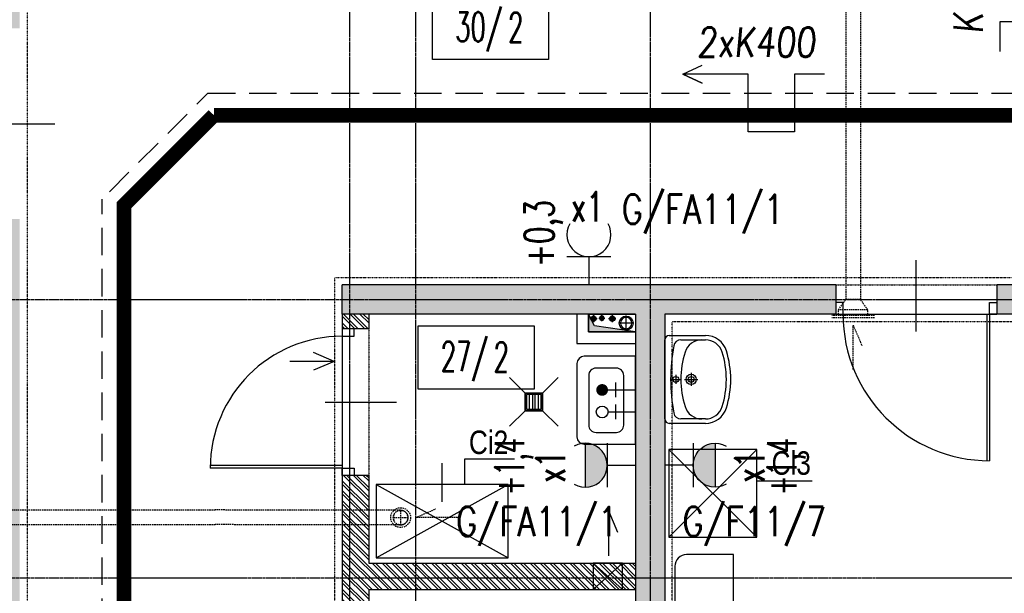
# Model space of a CAD drawing. Extents: x -7228 to 74941, y -112898 to 85621.
# Tile 233 of 256: x 51548 to 52219, y -10677 to -10285. Entities that reach past the tile are written whole.
import ezdxf
from ezdxf.enums import TextEntityAlignment as Align

# ---------------------------------------------------------------- set-up
doc = ezdxf.new("R2010")
doc.units = 0
for name, pattern in [('CENTER', [2, 1.25, -0.25, 0.25, -0.25]), ('DASHDOT', [1, 0.5, -0.25, 0, -0.25]), ('DASHED', [0.75, 0.5, -0.25]), ('DASHED2', [0.375, 0.25, -0.125]), ('DIVIDE', [31.75, 12.7, -6.35, 0, -6.35, 0, -6.35])]:
    doc.linetypes.add(name, pattern=pattern)
doc.layers.get('0').update_dxf_attribs({"color": 101, "linetype": 'CONTINUOUS'})
doc.layers.add('-A_NR', color=8, linetype='CONTINUOUS', plot=False)
for name, color, linetype in [('Drz---drzwi', 5, 'CONTINUOUS'), ('E35', 6, 'CONTINUOUS'), ('E50', 3, 'CONTINUOUS'), ('E50kor', 3, 'CONTINUOUS'), ('E90kor', 6, 'CONTINUOUS'), ('Ins-kan', 54, 'CONTINUOUS'), ('Ins-went', 141, 'CONTINUOUS'), ('Ins-wod', 4, 'CONTINUOUS'), ('Opis-pom', 6, 'CONTINUOUS'), ('Opis_pom_ramka', 6, 'CONTINUOUS'), ('Os-osie glowne', 1, 'CENTER'), ('Sc-beton', 7, 'CONTINUOUS'), ('Sc-beton-hatch', 86, 'CONTINUOUS'), ('Sc-cegla pustak', 42, 'CONTINUOUS'), ('Sc-cegla pustak-hatch', 8, 'CONTINUOUS'), ('Sc-nadproza kon', 5, 'DASHED2'), ('Sc-silikat', 61, 'CONTINUOUS'), ('Suf-widok', 8, 'CONTINUOUS'), ('W-otwor-strop', 1, 'CONTINUOUS'), ('Wyp-meble', 155, 'CONTINUOUS'), ('Wyp-sanitar', 131, 'CONTINUOUS')]:
    doc.layers.add(name, color=color, linetype=linetype)
doc.styles.add('ARIAL_CE', font='ARIAL.TTF', dxfattribs={"width": 0.8})
doc.styles.add('KA wymiar', font='romans.shx', dxfattribs={"width": 0.6})
doc.styles.add('ROMANS', font='romans', dxfattribs={"width": 0.85})

# ---------------------------------------------------------------- blocks, each defined once
blk = doc.blocks.new('_0630_DRZWI_90')
at = {"ltscale": 7}
for p, q in [((5, 8), (5, 98)), ((6.8, 8), (6.8, 97.98))]:
    blk.add_line(p, q, dxfattribs=at)
at = {"ltscale": 25}
for p, q in [((50, 19.7), (50, -28.9)), ((5, 8), (0, 8)), ((0, 8), (5, 8)), ((0, 0), (0, 8)), ((95, 8), (5, 8)), ((5, 8), (5, 0)), ((95, 8), (95, 0)), ((100, 8), (95, 8)), ((100, 0), (100, 8)), ((5, 0), (0, 0)), ((5, 0), (0, 0)), ((95, 0), (100, 0)), ((95, 0), (100, 0))]:
    blk.add_line(p, q, dxfattribs=at)
at = {"ltscale": 7}
blk.add_arc((5, 8), 90, 0, 90, dxfattribs=at)
blk = doc.blocks.new('_dhgfkgh')
at = {"ltscale": 7}
for p, q in [((-23, -65), (34, -65)), ((-10, -125), (-100, -125)), ((-10, -123), (-99.98, -123))]:
    blk.add_line(p, q, dxfattribs=at)
for points in [[(0, -5), (0, 0), (-10, 0), (-10, -5)], [(0, -130), (0, -125), (-10, -125), (-10, -130)]]:
    blk.add_lwpolyline(points, close=True, dxfattribs=at)
for points in [[(-40, -5), (-10, -5)], [(-10, -125), (-10, -5)]]:
    blk.add_lwpolyline(points, dxfattribs=at)
for centre, radius, start, end in [((-10, -5), 30, 180, 270), ((-10, -125), 90, 90, 180)]:
    blk.add_arc(centre, radius, start, end)
blk = doc.blocks.new('_FKJHKH')
at = {"ltscale": 7}
for p, q in [((5, 8), (5, 108)), ((6.8, 8), (6.8, 107.98))]:
    blk.add_line(p, q, dxfattribs=at)
at = {"ltscale": 25}
for p, q in [((55, 19.7), (55, -28.9)), ((5, 8), (0, 8)), ((0, 8), (5, 8)), ((0, 0), (0, 8)), ((105, 8), (5, 8)), ((5, 8), (5, 0)), ((105, 8), (105, 0)), ((110, 8), (105, 8)), ((110, 0), (110, 8)), ((5, 0), (0, 0)), ((5, 0), (0, 0)), ((105, 0), (110, 0)), ((105, 0), (110, 0))]:
    blk.add_line(p, q, dxfattribs=at)
blk.add_arc((5, 8), 100, 0, 90)
blk = doc.blocks.new('umywalka_60x45')
at = {"ltscale": 25}
for p, q in [((-27, 0), (27, 0)), ((-30, -27.72), (-30, -3)), ((0, -4.5), (0, -10.5)), ((30, -3), (30, -27.72)), ((-27, -27.72), (-27, -11.03)), ((3, -7.5), (-3, -7.5)), ((27, -11.03), (27, -27.72)), ((4.5, -18), (-4.5, -18)), ((0, -13.5), (0, -22.5))]:
    blk.add_line(p, q, dxfattribs=at)
for centre, radius in [((0, -7.5), 2), ((0, -18), 3.5), ((0, -18), 2)]:
    blk.add_circle(centre, radius, dxfattribs=at)
for centre, radius, start, end in [((27, -3), 3, 0, 90), ((-27, -3), 3, 90, 180), ((-22, -11.03), 5, 100.52627, 180), ((0, -129.43), 125.43, 79.47373, 100.52627), ((22, -11.03), 5, 0, 79.47373), ((0, -73.4), 62.4, 72.6871, 107.3129), ((-15, -25.28), 12, 107.3129, 180), ((15, -25.28), 12, 0, 72.6871), ((-15, -27.72), 15, 180, 252.6871), ((-15, -27.72), 12, 180, 252.6871), ((15, -27.72), 12, 287.3129, 0), ((15, -27.72), 15, 287.3129, 0), ((0, 20.4), 62.4, 252.6871, 287.3129), ((0, 20.4), 65.4, 252.6871, 287.3129)]:
    blk.add_arc(centre, radius, start, end, dxfattribs=at)
blk = doc.blocks.new('_opis_pom_metka')
at = {"layer": 'Opis_pom_ramka'}
blk.add_lwpolyline([(-33.13, 0), (32.87, 0), (32.87, -36), (-33.13, -36)], close=True, dxfattribs=at)
at = {"style": 'KA wymiar', "width": 0.6}
blk.add_attdef('KO/', text='', height=16.8, dxfattribs=at).set_placement((3.45, -25.87), align=Align.RIGHT)
blk.add_attdef('NR', (3.8, -26.16), '', height=16.8, dxfattribs=at)
blk = doc.blocks.new('_STRZAŁKA_WENT')
for q in [(-6.02, -14.01), (0, -30.24), (6.02, -14.01)]:
    blk.add_line((0, 0), q)
blk = doc.blocks.new('_dkjhsjhkfgh')
at = {"layer": 'Ins-went', "ltscale": 2}
for p, q in [((1151.08, 345), (1131.09, 345)), ((1131.09, 345), (1131.09, 327)), ((1151.08, 327), (1151.08, 345)), ((1131.09, 327), (1151.08, 327))]:
    blk.add_line(p, q, dxfattribs=at)
for points in [[(1141.7, 350), (1141.7, 380.24), (1147.72, 366.22)], [(1131.09, 345), (1151.08, 327)], [(1151.08, 345), (1131.09, 327)]]:
    blk.add_lwpolyline(points, dxfattribs=at)
blk = doc.blocks.new('_ODWODNIENIE_KRATKA')
for p, q in [((-12, 0), (-22.61, 10.61)), ((0, 0), (10.61, 10.61)), ((-11, -2.99), (-1, -2.99)), ((-1, -4.99), (-11, -4.99)), ((-22.61, -22.6), (-12, -11.99)), ((-11, -6.99), (-1, -6.99)), ((-1, -8.99), (-11, -8.99)), ((10.61, -22.6), (0, -11.99))]:
    blk.add_line(p, q)
for points in [[(0, -11.99), (0, 0), (-12, 0), (-12, -11.99)], [(-1, -10.99), (-1, -1), (-11, -1), (-11, -10.99)]]:
    blk.add_lwpolyline(points, close=True)
blk = doc.blocks.new('g2')
at = {"layer": 'E35'}
blk.add_line((15, 19.27), (-15, 19.27), dxfattribs=at)
blk.add_arc((0, 34.27), 15, 150, 30, dxfattribs=at)
at = {"layer": 'E50'}
blk.add_line((0, 19.27), (0, 0), dxfattribs=at)

msp = doc.modelspace()

# ---------------------------------------------------------------- hatches: boundary and pattern name
at = {"layer": 'E35'}
h = msp.add_hatch(color=256, dxfattribs=at)
edge = h.paths.add_edge_path()
edge.add_line((51933.277, -10604.232), (51933.277, -10574.232))
edge.add_ellipse((51933.277, -10589.232), major_axis=(10.607, 10.607), ratio=1, start_angle=225, end_angle=405, ccw=False)
h = msp.add_hatch(color=256, dxfattribs=at)
edge = h.paths.add_edge_path()
edge.add_line((52021.818, -10604.232), (52021.818, -10574.232))
edge.add_ellipse((52021.818, -10589.232), major_axis=(-10.607, 10.607), ratio=1, start_angle=-45, end_angle=135)
at = {"layer": 'Sc-beton-hatch'}
h = msp.add_hatch(dxfattribs=at)
h.set_pattern_fill('ANSI33', color=256, style=0)
h.paths.add_polyline_path([(53417.547, -5966.119), (53397.547, -5966.119), (53397.547, -6066.119), (53347.547, -6066.119), (53347.547, -6086.119), (53397.547, -6086.119), (53397.547, -6539.119), (53417.547, -6539.119)])
h.paths.add_polyline_path([(52727.547, -5896.063), (52727.547, -6126.119), (52747.547, -6126.119), (52747.547, -6086.119), (52787.547, -6086.119), (52787.547, -6066.119), (52747.547, -6066.119), (52747.547, -5893.275, 0.0068353), (53006.666, -5853.258), (53003.652, -5833.484, -0.0084051), (52685.545, -5881.599), (52688.203, -5901.422, 0.0010351)])
h.paths.add_polyline_path([(52755.047, -6461.119), (52720.047, -6461.119), (52720.047, -6496.119), (52755.047, -6496.119)])
h.paths.add_polyline_path([(52712.547, -6843.119), (52747.547, -6843.119), (52747.547, -6808.119), (52712.547, -6808.119)])
h.paths.add_polyline_path([(53417.547, -6674.119), (53397.547, -6674.119), (53397.547, -6896.119), (53417.547, -6896.119)])
h.paths.add_polyline_path([(52002.547, -6461.119), (51967.547, -6461.119), (51967.547, -6496.119), (52002.547, -6496.119)], flags=17)
h.paths.add_polyline_path([(51782.547, -6476.119), (51782.547, -5979.405, 0.0063955), (52027.547, -5966.832), (52026.267, -5946.873, -0.0079596), (51721.947, -5961.536), (51722.592, -5981.526, 0.0010422), (51762.547, -5980.155), (51762.547, -6648.119), (51782.547, -6648.119), (51782.547, -6496.119), (51815.547, -6496.119), (51815.547, -6496.115), (51815.547, -6476.119)])
h.paths.add_polyline_path([(51327.547, -6828.119), (51427.547, -6828.119), (51427.547, -7026.119), (51447.547, -7026.119), (51447.547, -6828.119), (51782.547, -6828.119), (51782.547, -6803.119), (51762.547, -6803.119), (51762.547, -6808.119), (51347.547, -6808.119), (51347.547, -5986.279, 0.0010428), (51387.547, -5986.471), (51387.602, -5966.468, -0.0015651), (51327.547, -5966.119)])
h.paths.add_polyline_path([(51987.547, -6808.119), (51967.547, -6808.119), (51967.547, -7466.119), (51944.547, -7466.119), (51944.547, -7486.119), (51967.547, -7486.119), (51967.547, -8068.619), (51987.547, -8068.619), (51987.547, -7486.119), (52278.547, -7486.119), (52278.547, -7801.119), (52298.547, -7801.119), (52351.547, -7801.119), (52351.547, -7781.119), (52298.547, -7781.119), (52298.547, -7466.119), (51987.547, -7466.119)])
h.paths.add_polyline_path([(51427.547, -7276.119), (51447.547, -7276.119), (51447.547, -7176.119), (51427.547, -7176.119)])
h.paths.add_polyline_path([(51427.547, -7526.119), (51447.547, -7526.119), (51447.547, -7486.119), (51487.547, -7486.119), (51487.547, -7466.119), (51447.547, -7466.119), (51447.547, -7426.119), (51427.547, -7426.119)])
h.paths.add_polyline_path([(51807.547, -7486.119), (51807.547, -7466.119), (51742.547, -7466.119), (51742.547, -7486.119)])
h.paths.add_polyline_path([(52351.547, -7486.119), (52351.547, -7466.119), (52298.547, -7466.119), (52298.547, -7486.119)], flags=17)
h.paths.add_polyline_path([(52573.547, -7486.119), (52573.547, -7466.119), (52485.547, -7466.119), (52485.547, -7486.119)])
h.paths.add_polyline_path([(52727.547, -7466.119), (52707.547, -7466.119), (52707.547, -7486.119), (52727.547, -7486.119)])
h.paths.add_polyline_path([(52747.547, -7466.119), (52727.547, -7466.119), (52727.547, -7486.119), (52727.547, -7781.119), (52707.547, -7781.119), (52707.547, -7801.119), (52747.547, -7801.119)])
h.paths.add_polyline_path([(52505.547, -7781.119), (52485.547, -7781.119), (52485.547, -7801.119), (52573.547, -7801.119), (52573.547, -7781.119), (52520.547, -7781.119), (52520.547, -7486.119), (52505.547, -7486.119)])
h.paths.add_polyline_path([(53417.547, -7316.119), (53397.547, -7316.119), (53397.547, -7666.119), (53417.547, -7666.119)])
h.paths.add_polyline_path([(53417.547, -7766.119), (53397.547, -7766.119), (53397.547, -8031.119), (53417.547, -8031.119)])
h.paths.add_polyline_path([(53397.547, -8216.119), (53349.547, -8216.119), (53349.547, -8236.119), (53397.547, -8236.119), (53397.547, -8841.119), (53417.547, -8841.119), (53417.547, -8181.119), (53397.547, -8181.119)])
h.paths.add_polyline_path([(53150.547, -8216.119), (53150.547, -8236.119), (53244.547, -8236.119), (53244.547, -8216.119)])
h.paths.add_polyline_path([(52922.547, -8216.119), (52922.547, -8236.119), (53025.547, -8236.119), (53025.547, -8216.119)])
h.paths.add_polyline_path([(52727.547, -8236.119), (52727.547, -8966.119), (52702.547, -8966.119), (52702.547, -8986.119), (52747.547, -8986.119), (52747.547, -8236.119), (52787.547, -8236.119), (52787.547, -8216.119), (52244.047, -8216.119), (52244.047, -8236.119)])
h.paths.add_polyline_path([(51967.547, -8216.119), (51447.547, -8216.119), (51447.547, -8156.119), (51427.547, -8156.119), (51427.547, -8236.119), (51762.547, -8236.119), (52109.047, -8236.119), (52109.047, -8216.119), (51987.547, -8216.119), (51987.547, -8168.619), (51967.547, -8168.619)])
h.paths.add_polyline_path([(51427.547, -8006.119), (51447.547, -8006.119), (51447.547, -7963.119), (51427.547, -7963.119)])
h.paths.add_polyline_path([(51447.547, -7676.119), (51427.547, -7676.119), (51427.547, -7873.119), (51447.547, -7873.119)])
h.paths.add_polyline_path([(51762.547, -8986.119), (51782.547, -8986.119), (51782.547, -8966.119), (51427.547, -8966.119), (51427.547, -8986.119)])
h.paths.add_polyline_path([(51782.547, -8986.119), (51802.547, -8986.119), (51802.547, -8966.119), (51782.547, -8966.119)])
h.paths.add_polyline_path([(51802.547, -8966.119), (51802.547, -8986.119), (52114.047, -8986.119), (52114.047, -8966.119)])
h.paths.add_polyline_path([(52339.547, -8986.119), (52339.547, -8966.119), (52244.047, -8966.119), (52244.047, -8986.119)], flags=17)
h.paths.add_polyline_path([(52449.547, -8966.119), (52449.547, -8986.119), (52592.547, -8986.119), (52592.547, -8966.119)])
h.paths.add_polyline_path([(52967.547, -8966.119), (52967.547, -8986.119), (53045.547, -8986.119), (53045.547, -8966.119)])
h.paths.add_polyline_path([(53155.547, -8966.119), (53155.547, -8986.119), (53397.547, -8986.119), (53397.547, -9011.119), (53417.547, -9011.119), (53417.547, -8941.119), (53397.547, -8941.119), (53397.547, -8966.119)])
h.paths.add_polyline_path([(53397.547, -9134.119), (53362.547, -9134.119), (53362.547, -9440.619), (53382.547, -9440.619), (53382.547, -9154.119), (53417.547, -9154.119), (53417.547, -9111.119), (53397.547, -9111.119)])
h.paths.add_polyline_path([(53382.547, -9560.619), (53362.547, -9560.619), (53362.547, -9616.119), (52967.547, -9616.119), (52967.547, -9641.119), (53362.547, -9641.119), (53362.547, -9671.119), (53382.547, -9671.119), (53382.547, -9641.119)])
h.paths.add_polyline_path([(53417.547, -9856.119), (53382.547, -9856.119), (53382.547, -9821.119), (53362.547, -9821.119), (53362.547, -9876.119), (53397.547, -9876.119), (53397.547, -10283.619), (53397.547, -10466.119), (52747.547, -10466.119), (52747.547, -10421.119), (52727.547, -10421.119), (52727.547, -10486.119), (53397.547, -10486.119), (53397.547, -10915.39), (53397.547, -10976.119), (53417.547, -10976.119), (53417.547, -10576.119), (53417.547, -10403.619)])
h.paths.add_polyline_path([(52747.547, -10095.119), (52727.547, -10095.119), (52727.547, -10291.119), (52747.547, -10291.119)], flags=17)
h.paths.add_polyline_path([(52727.547, -9985.119), (52747.547, -9985.119), (52747.547, -9206.119), (52727.547, -9206.119), (52727.547, -9616.119), (52431.547, -9616.119), (52431.547, -9641.119), (52727.547, -9641.119)])
h.paths.add_polyline_path([(52280.547, -9616.119), (52280.547, -9641.119), (52321.547, -9641.119), (52321.547, -9616.119)])
h.paths.add_polyline_path([(52058.547, -9641.119), (52058.547, -9616.119), (51942.547, -9616.119), (51942.547, -9641.119)])
h.paths.add_polyline_path([(51842.547, -9641.119), (51842.547, -9616.119), (51547.547, -9616.119), (51547.547, -9601.119), (51527.547, -9601.119), (51527.547, -9616.119), (51287.547, -9616.119), (51287.547, -9641.119), (51527.547, -9641.119), (51527.547, -10036.619), (51547.547, -10036.619), (51547.547, -9641.119)])
h.paths.add_polyline_path([(51547.547, -9472.119), (51527.547, -9472.119), (51527.547, -9504.119), (51547.547, -9504.119)])
h.paths.add_polyline_path([(51237.547, -9641.119), (51237.547, -9616.119), (51187.547, -9616.119), (51187.547, -9641.119)])
h.paths.add_polyline_path([(51137.547, -9641.119), (51137.547, -9616.119), (51087.547, -9616.119), (51087.547, -9641.119)])
h.paths.add_polyline_path([(51037.547, -9641.119), (51037.547, -9616.119), (50987.547, -9616.119), (50987.547, -9641.119)])
h.paths.add_polyline_path([(50937.547, -9641.119), (50937.547, -9616.119), (50897.547, -9616.119), (50897.547, -10523.119), (50997.547, -10523.119), (50997.547, -10538.119), (51017.547, -10538.119), (51017.547, -10503.119), (50917.547, -10503.119), (50917.547, -9641.119)])
h.paths.add_polyline_path([(52058.547, -9962.119), (52058.547, -9944.119), (51944.547, -9944.119), (51944.547, -9962.119)])
h.paths.add_polyline_path([(51527.547, -10291.119), (51547.547, -10291.119), (51547.547, -10136.619), (51527.547, -10136.619)])
h.paths.add_polyline_path([(51017.547, -10656.119), (51017.547, -10638.119), (50997.547, -10638.119), (50997.547, -10656.119), (50797.547, -10656.119), (50797.547, -11011.119), (51527.547, -11011.119), (51527.547, -11051.119), (51547.547, -11051.119), (51547.547, -11011.119), (51597.547, -11011.119), (51597.547, -10991.119), (51547.547, -10991.119), (51547.547, -10836.119), (51527.547, -10836.119), (51527.547, -10991.119), (50817.547, -10991.119), (50817.547, -10676.119), (51527.547, -10676.119), (51527.547, -10686.119), (51547.547, -10686.119), (51547.547, -10421.119), (51527.547, -10421.119), (51527.547, -10656.119)])
h.paths.add_polyline_path([(51987.547, -10486.119), (52104.047, -10486.119), (52104.047, -10466.119), (51767.547, -10466.119), (51767.547, -10486.119), (51967.547, -10486.119), (51967.547, -10991.119), (51747.547, -10991.119), (51747.547, -11011.119), (51807.547, -11011.119), (51807.547, -11051.119), (51827.547, -11051.119), (51827.547, -11011.119), (52087.547, -11011.119), (52087.547, -10991.119), (51987.547, -10991.119)])
h.paths.add_polyline_path([(52214.047, -10466.119), (52214.047, -10486.119), (52278.547, -10486.119), (52278.547, -10991.119), (52237.547, -10991.119), (52237.547, -11011.119), (52819.547, -11011.119), (52819.547, -10991.119), (52298.547, -10991.119), (52298.547, -10466.119)])
h.paths.add_polyline_path([(53382.547, -11011.119), (53382.547, -10991.119), (53337.547, -10991.119), (53337.547, -11011.119)])
h.paths.add_polyline_path([(53400.047, -10993.619), (53382.547, -11011.119), (53417.547, -11011.119)])
h.paths.add_polyline_path([(53382.547, -10976.119), (53382.547, -11011.119), (53400.047, -10993.619)])
h.paths.add_polyline_path([(53382.547, -10976.119), (53400.047, -10993.619), (53417.547, -10976.119)])
h.paths.add_polyline_path([(53417.547, -10976.119), (53400.047, -10993.619), (53417.547, -11011.119)])
at = {"layer": 'Sc-cegla pustak-hatch'}
h = msp.add_hatch(dxfattribs=at)
h.set_pattern_fill('ANSI32', color=256, scale=0.5, angle=90, style=0)
h.paths.add_polyline_path([(52792.547, -7484.119), (52792.547, -7466.119), (52747.547, -7466.119), (52747.547, -7484.119)])
h.paths.add_polyline_path([(52967.547, -7484.119), (52967.547, -7996.119), (52985.547, -7996.119), (52985.547, -7969.119), (53059.547, -7969.119), (53067.547, -7969.119), (53067.547, -7977.119), (53059.547, -7977.119), (53059.547, -7996.119), (53085.347, -7996.119), (53085.347, -7978.119), (53077.547, -7978.119), (53077.547, -7951.119), (52985.547, -7951.119), (52985.547, -7602.119), (53050.547, -7602.119), (53050.547, -7584.119), (52985.547, -7584.119), (52985.547, -7466.119), (52922.547, -7466.119), (52922.547, -7484.119)])
h.paths.add_polyline_path([(53150.547, -7584.119), (53150.547, -7602.119), (53397.547, -7602.119), (53397.547, -7584.119)])
h.paths.add_polyline_path([(53397.547, -7996.119), (53397.547, -7978.119), (53185.347, -7978.119), (53185.347, -7996.119)])
h.paths.add_polyline_path([(52967.547, -8464.119), (52985.547, -8464.119), (52985.547, -8236.119), (52967.547, -8236.119)])
h.paths.add_polyline_path([(52095.547, -7978.119), (52095.547, -7710.119), (52077.547, -7710.119), (52077.547, -7996.119), (52278.547, -7996.119), (52278.547, -8038.619), (52296.547, -8038.619), (52296.547, -7968.119), (52278.547, -7968.119), (52278.547, -7978.119)])
h.paths.add_polyline_path([(52296.547, -7801.119), (52278.547, -7801.119), (52278.547, -7868.119), (52296.547, -7868.119)])
h.paths.add_polyline_path([(51902.547, -7978.119), (51902.547, -7996.119), (51967.547, -7996.119), (51967.547, -7978.119)])
h.paths.add_polyline_path([(51802.547, -7996.119), (51802.547, -7978.119), (51744.547, -7978.119), (51744.547, -7996.119)])
h.paths.add_polyline_path([(51654.547, -7996.119), (51654.547, -7978.119), (51447.547, -7978.119), (51447.547, -7996.119)])
h.paths.add_polyline_path([(51427.547, -8356.119), (51445.547, -8356.119), (51445.547, -8236.119), (51427.547, -8236.119)])
h.paths.add_polyline_path([(51427.547, -8571.119), (51445.547, -8571.119), (51445.547, -8566.119), (52040.547, -8566.119), (52040.547, -8630.119), (52058.547, -8630.119), (52058.547, -8492.119), (52040.547, -8492.119), (52040.547, -8548.119), (51782.547, -8548.119), (51782.547, -8466.119), (51764.547, -8466.119), (51764.547, -8548.119), (51445.547, -8548.119), (51445.547, -8506.119), (51427.547, -8506.119)])
h.paths.add_polyline_path([(51782.547, -8236.119), (51764.547, -8236.119), (51764.547, -8366.119), (51782.547, -8366.119)])
h.paths.add_polyline_path([(52058.547, -8236.119), (52040.547, -8236.119), (52040.547, -8392.119), (52058.547, -8392.119)])
h.paths.add_polyline_path([(52296.547, -8168.619), (52278.547, -8168.619), (52278.547, -8216.119), (52296.547, -8216.119)])
h.paths.add_polyline_path([(52296.547, -8236.119), (52278.547, -8236.119), (52278.547, -8966.119), (52296.547, -8966.119), (52296.547, -8570.119), (52592.547, -8570.119), (52592.547, -8552.119), (52296.547, -8552.119)])
h.paths.add_polyline_path([(52058.547, -8730.119), (52040.547, -8730.119), (52040.547, -8966.119), (52058.547, -8966.119)])
h.paths.add_polyline_path([(51445.547, -8721.119), (51427.547, -8721.119), (51427.547, -8786.119), (51445.547, -8786.119)])
h.paths.add_polyline_path([(51427.547, -8966.119), (51445.547, -8966.119), (51445.547, -8936.119), (51427.547, -8936.119)])
h.paths.add_polyline_path([(51445.547, -9001.119), (51445.547, -8986.119), (51427.547, -8986.119), (51427.547, -9001.119)])
h.paths.add_polyline_path([(51427.547, -9216.119), (51445.547, -9216.119), (51445.547, -9151.119), (51427.547, -9151.119)])
h.paths.add_polyline_path([(51427.547, -9490.119), (51527.547, -9490.119), (51527.547, -9472.119), (51445.547, -9472.119), (51445.547, -9366.119), (51427.547, -9366.119)])
h.paths.add_polyline_path([(51764.547, -9306.119), (51782.547, -9306.119), (51782.547, -8998.119), (51764.547, -8998.119)])
h.paths.add_polyline_path([(52040.547, -9616.119), (52058.547, -9616.119), (52058.547, -9461.119), (52040.547, -9461.119)])
h.paths.add_polyline_path([(52040.547, -9361.119), (52058.547, -9361.119), (52058.547, -8986.119), (52040.547, -8986.119)])
h.paths.add_polyline_path([(52727.547, -8570.119), (52727.547, -8552.119), (52702.547, -8552.119), (52702.547, -8570.119)])
h.paths.add_polyline_path([(52994.547, -8594.119), (52994.547, -8668.119), (52967.547, -8668.119), (52967.547, -8966.119), (52985.547, -8966.119), (52985.547, -8686.119), (53397.547, -8686.119), (53397.547, -8668.119), (53012.547, -8668.119), (53012.547, -8576.119), (52985.547, -8576.119), (52985.547, -8554.119), (52967.547, -8554.119), (52967.547, -8594.119)])
h.paths.add_polyline_path([(52985.547, -9224.119), (52985.547, -8986.119), (52967.547, -8986.119), (52967.547, -9206.119), (52922.547, -9206.119), (52922.547, -9224.119)])
h.paths.add_polyline_path([(52967.547, -9344.119), (52967.547, -9362.119), (53362.547, -9362.119), (53362.547, -9344.119)])
h.paths.add_polyline_path([(52674.547, -9206.119), (52674.547, -9224.119), (52712.547, -9224.119), (52727.547, -9224.119), (52727.547, -9206.119)])
h.paths.add_polyline_path([(52792.547, -9224.119), (52792.547, -9206.119), (52747.547, -9206.119), (52747.547, -9224.119)])
h.paths.add_polyline_path([(52564.547, -9224.119), (52564.547, -9206.119), (52482.547, -9206.119), (52482.547, -9161.119), (52464.547, -9161.119), (52464.547, -9206.119), (52449.547, -9206.119), (52449.547, -9224.119)])
h.paths.add_polyline_path([(52482.547, -8986.119), (52464.547, -8986.119), (52464.547, -9031.119), (52482.547, -9031.119)])
h.paths.add_polyline_path([(52280.547, -9206.119), (52280.547, -9616.119), (52298.547, -9616.119), (52298.547, -9224.119), (52339.547, -9224.119), (52339.547, -9206.119)])
h.paths.add_polyline_path([(51547.547, -9944.119), (51547.547, -9962.119), (51764.547, -9962.119), (51764.547, -10228.119), (51547.547, -10228.119), (51547.547, -10246.119), (52058.547, -10246.119), (52058.547, -10151.619), (52040.547, -10151.619), (52040.547, -10228.119), (51782.547, -10228.119), (51782.547, -9962.119), (51944.547, -9962.119), (51944.547, -9944.119)])
h.paths.add_polyline_path([(52058.547, -9962.119), (52040.547, -9962.119), (52040.547, -10051.619), (52058.547, -10051.619)], flags=17)
h.paths.add_polyline_path([(52058.547, -9641.119), (52040.547, -9641.119), (52040.547, -9944.119), (52058.547, -9944.119)])
h.paths.add_polyline_path([(52680.659, -9975.119), (52680.659, -9957.119), (52298.547, -9957.119), (52298.547, -9641.119), (52280.547, -9641.119), (52280.547, -10291.119), (52298.547, -10291.119), (52298.547, -10246.119), (52727.547, -10246.119), (52727.547, -10228.119), (52298.547, -10228.119), (52298.547, -9975.119)])
h.paths.add_polyline_path([(53362.547, -9876.119), (53362.547, -9858.119), (52967.547, -9858.119), (52967.547, -9876.119)])
h.paths.add_polyline_path([(52967.547, -10118.119), (52985.547, -10118.119), (52985.547, -10108.119), (53397.547, -10108.119), (53397.547, -10090.119), (52985.547, -10090.119), (52985.547, -9984.119), (52967.547, -9984.119)])
h.paths.add_polyline_path([(52985.547, -10238.119), (52985.547, -10228.119), (52967.547, -10228.119), (52967.547, -10356.119), (52985.547, -10356.119), (52985.547, -10256.119), (53135.547, -10256.119), (53135.547, -10466.119), (53153.547, -10466.119), (53153.547, -10238.119)])
h.paths.add_polyline_path([(52967.547, -10456.119), (52967.547, -10466.119), (52985.547, -10466.119), (52985.547, -10456.119)])
h.paths.add_polyline_path([(52280.547, -10466.119), (52298.547, -10466.119), (52298.547, -10421.119), (52280.547, -10421.119)])
h.paths.add_polyline_path([(51785.547, -10656.119), (51785.547, -10596.119), (51767.547, -10596.119), (51767.547, -10686.119), (51785.547, -10686.119), (51785.547, -10674.119), (51967.547, -10674.119), (51967.547, -10656.119)])
h.paths.add_polyline_path([(51785.547, -10786.119), (51767.547, -10786.119), (51767.547, -10991.119), (51785.547, -10991.119)])
h.paths.add_polyline_path([(51785.547, -10496.119), (51785.547, -10486.119), (51767.547, -10486.119), (51767.547, -10496.119)])
at = {"layer": 'W-otwor-strop'}
for points in [[(51935.547, -10486.119), (51935.547, -10498.119), (51967.547, -10498.119), (51939.547, -10494.119)], [(51892.198, -10539.962), (51903.187, -10540.962), (51904.188, -10551.962), (51904.188, -10539.962)]]:
    msp.add_hatch(color=256, dxfattribs=at).paths.add_polyline_path(points)

# ---------------------------------------------------------------- linework, layer by layer
at = {"layer": '-A_NR', "ltscale": 0.5}
for p, q in [((51851.091, -10602.387), (51851.091, -10584.765)), ((51851.091, -10584.765), (51885.11, -10584.765)), ((52050.163, -10599.869), (52087.962, -10599.869))]:
    msp.add_line(p, q, dxfattribs=at)
at = {"layer": 'E35'}
for p, q in [((51933.277, -10574.232), (51933.277, -10604.232)), ((52021.818, -10574.232), (52021.818, -10604.232))]:
    msp.add_line(p, q, dxfattribs=at)
at = {"layer": 'E50kor', "linetype": 'DASHED2', "ltscale": 75}
for p, q in [((51608.757, -10402.516), (51675.906, -10335.368)), ((51675.906, -10335.368), (52764.347, -10335.368)), ((51603.757, -11430.229), (51603.757, -10407.516))]:
    msp.add_line(p, q, dxfattribs=at)
at = {"layer": 'E50kor', "const_width": 10}
for points in [[(51618.757, -11430.229), (51618.757, -10411.658), (51680.048, -10350.368)], [(51680.048, -10350.368), (52774.347, -10350.368)]]:
    msp.add_lwpolyline(points, dxfattribs=at)
at = {"layer": 'E90kor', "ltscale": 15}
for points in [[(52216.315, -10306.776), (52216.315, -10286.45), (52255.723, -10286.45), (52255.723, -10254.837), (52216.315, -10254.837), (52216.315, -10210.284), (52222.555, -10223.448), (52216.315, -10210.284), (52210.075, -10223.448)], [(52096.342, -10322.295), (52076.017, -10322.295), (52076.017, -10361.703), (52044.404, -10361.703), (52044.404, -10322.295), (51999.851, -10322.295), (52013.015, -10328.535), (51999.851, -10322.295), (52013.015, -10316.055)]]:
    msp.add_lwpolyline(points, dxfattribs=at)
at = {"layer": 'Ins-kan', "linetype": 'Continuous', "ltscale": 0.5}
for p, q in [((51961.154, -10497.411), (51961.154, -10486.911)), ((51966.404, -10492.161), (51955.904, -10492.161))]:
    msp.add_line(p, q, dxfattribs=at)
msp.add_circle((51961.154, -10492.161), 4.77, dxfattribs=at)
at = {"layer": 'Ins-kan', "linetype": 'Continuous', "ltscale": 0.5, "extrusion": (0, 9.7811e-55, -1)}
msp.add_ellipse((51961.154, -10492.161), major_axis=(2.722, 2.722), ratio=1, start_param=3.9269908, end_param=10.2101761, dxfattribs=at)
at = {"layer": 'Ins-went', "linetype": 'DASHED', "ltscale": 2}
for p, q in [((52110.947, -10194.06), (52110.947, -10414.96)), ((52120.947, -10194.06), (52120.947, -10414.96)), ((52105.947, -10483.103), (52110.947, -10476.103)), ((52120.947, -10476.103), (52110.947, -10476.103)), ((52125.947, -10483.103), (52120.947, -10476.103)), ((52130.447, -10487.103), (52101.447, -10487.103)), ((52130.447, -10488.603), (52101.447, -10488.603)), ((52125.947, -10483.103), (52105.947, -10483.103)), ((52105.947, -10486.103), (52105.947, -10483.103)), ((52105.947, -10486.103), (52105.947, -10487.103)), ((52125.947, -10486.103), (52125.947, -10483.103)), ((52125.947, -10486.103), (52125.947, -10487.103)), ((51312.3, -10619.738), (51680.8, -10619.738)), ((51807.37, -10619.963), (51807.352, -10629.963)), ((51312.3, -10629.738), (51680.8, -10629.738)), ((51802.361, -10624.954), (51812.361, -10624.972))]:
    msp.add_line(p, q, dxfattribs=at)
for points in [[(52115.947, -10523.841), (52115.947, -10493.603), (52121.97, -10507.617)], [(51847.599, -10624.982), (51817.361, -10624.972), (51831.377, -10618.954)]]:
    msp.add_lwpolyline(points, dxfattribs=at)
for radius in [6.75, 5]:
    msp.add_circle((51807.361, -10624.963), radius, dxfattribs=at)
for start, end in [(89.898092, 269.898092), (269.898092, 89.898092)]:
    msp.add_arc((51807.361, -10624.963), 5, start, end, dxfattribs=at)
for points in [[(52110.947, -10414.96), (52110.947, -10476.103)], [(52120.947, -10414.96), (52120.947, -10476.103)], [(51807.37, -10619.963), (51680.8, -10619.738)], [(51807.352, -10629.963), (51680.8, -10629.738)]]:
    msp.add_spline(points, degree=3, dxfattribs=at)
at = {"layer": 'Ins-wod', "ltscale": 0.3}
for p, q in [((51938.892, -10486.626), (51938.892, -10491.586)), ((51942.536, -10488.809), (51946.658, -10488.809)), ((51944.597, -10490.87), (51944.597, -10486.748)), ((51951.695, -10486.626), (51951.695, -10491.586)), ((51936.412, -10489.106), (51941.371, -10489.106)), ((51949.215, -10489.106), (51954.175, -10489.106))]:
    msp.add_line(p, q, dxfattribs=at)
for centre, radius in [((51938.892, -10489.106), 1.82), ((51938.892, -10489.106), 1.365), ((51938.892, -10489.106), 1.138), ((51951.695, -10489.106), 1.82), ((51951.695, -10489.106), 1.365), ((51951.695, -10489.106), 1.138)]:
    msp.add_circle(centre, radius, dxfattribs=at)
at = {"layer": 'Ins-wod', "ltscale": 0.3, "extrusion": (6.27911e-36, -4.28132e-36, -1)}
for major_axis, start_param, end_param in [((-1.088, 1.088), 5.4977892, 11.7809745), ((0.779, 0.779), 3.926992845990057, 10.21017815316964), ((-0.618, 0.618), 5.4977892, 11.7809745)]:
    msp.add_ellipse((51944.597, -10488.809), major_axis=major_axis, ratio=1, start_param=start_param, end_param=end_param, dxfattribs=at)
at = {"layer": 'Os-osie glowne'}
for points in [[(51772.547, -5544.119), (51772.547, -11591.119)], [(51817.547, -5544.119), (51817.547, -11521.119)], [(51977.547, -5544.119), (51977.547, -11521.119)], [(50525.547, -10476.119), (62792.547, -10476.119)], [(51772.547, -10521.602), (51772.547, -17288.602)], [(50525.547, -10666.119), (62792.547, -10666.119)]]:
    msp.add_lwpolyline(points, dxfattribs=at)
at = {"layer": 'Sc-beton'}
for points in [[(52104.047, -10466.119), (51767.547, -10466.119)], [(51767.547, -10486.119), (51767.547, -10466.119)], [(52104.047, -10466.119), (52104.047, -10486.119)], [(52298.547, -10466.119), (52214.047, -10466.119)], [(52214.047, -10466.119), (52214.047, -10486.119)], [(51967.547, -10486.119), (51767.547, -10486.119)], [(51967.547, -10486.119), (51967.547, -10991.119)], [(51987.547, -10486.119), (51987.547, -10991.119)], [(52104.047, -10486.119), (51987.547, -10486.119)], [(52278.547, -10486.119), (52214.047, -10486.119)]]:
    msp.add_lwpolyline(points, dxfattribs=at)
at = {"layer": 'Sc-cegla pustak'}
for points in [[(51767.547, -10486.119), (51767.547, -10496.119)], [(51785.547, -10486.119), (51785.547, -10496.119)], [(51785.547, -10496.119), (51767.547, -10496.119)], [(51767.547, -10596.119), (51767.547, -10686.119)], [(51785.547, -10596.119), (51767.547, -10596.119)], [(51785.547, -10596.119), (51785.547, -10656.119)], [(51785.547, -10656.119), (51967.547, -10656.119)], [(51785.547, -10674.119), (51785.547, -10686.119)], [(51785.547, -10674.119), (51967.547, -10674.119)]]:
    msp.add_lwpolyline(points, dxfattribs=at)
at = {"layer": 'Sc-nadproza kon', "linetype": 'DASHDOT', "ltscale": 0.5}
for points in [[(52104.047, -10466.119), (52214.047, -10466.119)], [(51785.547, -10496.119), (51785.547, -10596.119)]]:
    msp.add_lwpolyline(points, dxfattribs=at)
at = {"layer": 'Sc-silikat'}
for p, q in [((51927.547, -10486.119), (51927.547, -10506.119)), ((51935.547, -10486.119), (51935.547, -10498.119))]:
    msp.add_line(p, q, dxfattribs=at)
for points in [[(51935.547, -10498.119), (51967.547, -10498.119)], [(51927.547, -10506.119), (51967.547, -10506.119)]]:
    msp.add_lwpolyline(points, dxfattribs=at)
at = {"layer": 'Suf-widok', "linetype": 'DIVIDE', "ltscale": 0.02}
for points in [[(51579.547, -10986.119), (51762.547, -10986.119), (51762.547, -10461.119), (52275.547, -10461.119), (52275.547, -9201.119), (52459.547, -9201.119), (52459.547, -8991.119), (52063.547, -8991.119), (52063.547, -10251.119), (51552.547, -10251.119), (51552.547, -10841.119), (51579.547, -10841.119), (51579.547, -10917.119)], [(51992.547, -10491.119), (52273.547, -10491.119), (52273.547, -10986.119), (51992.547, -10986.119)]]:
    msp.add_lwpolyline(points, close=True, dxfattribs=at)
at = {"layer": 'W-otwor-strop', "ltscale": 0.5}
for points in [[(51935.547, -10486.119), (51967.547, -10486.119), (51967.547, -10498.119), (51935.547, -10498.119)], [(51892.198, -10539.962), (51904.188, -10539.962), (51904.188, -10551.962), (51892.198, -10551.962)]]:
    msp.add_lwpolyline(points, close=True, dxfattribs=at)
for points in [[(51935.547, -10486.119), (51935.547, -10498.119), (51967.547, -10498.119), (51939.547, -10494.119), (51935.547, -10486.119)], [(51892.198, -10539.962), (51903.187, -10540.962), (51904.188, -10551.962)]]:
    msp.add_lwpolyline(points, dxfattribs=at)
at = {"layer": 'Wyp-meble', "ltscale": 0.3}
for p, q in [((51990.238, -10638.396), (52050.238, -10578.396)), ((51990.238, -10578.396), (52050.238, -10638.396)), ((51835.716, -10614.233), (51835.716, -10587.868)), ((51790.716, -10652.431), (51880.716, -10602.431)), ((51790.716, -10602.431), (51880.716, -10652.431))]:
    msp.add_line(p, q, dxfattribs=at)
for points in [[(51990.238, -10638.396), (52050.238, -10638.396), (52050.238, -10578.396), (51990.238, -10578.396)], [(51790.716, -10652.431), (51880.716, -10652.431), (51880.716, -10602.431), (51790.716, -10602.431)]]:
    msp.add_lwpolyline(points, close=True, dxfattribs=at)
msp.add_lwpolyline([(52002.329, -10690.185), (52034.329, -10690.185), (52034.329, -10650.185), (52002.329, -10650.185, 0.4142136), (51994.329, -10658.185), (51994.329, -10682.185, 0.4142136)], format="xyb", close=True, dxfattribs=at)
at = {"layer": 'Wyp-sanitar'}
for p, q in [((51967.547, -10514.831), (51932.547, -10514.831)), ((51967.547, -10574.831), (51967.547, -10514.831)), ((51927.547, -10519.831), (51927.547, -10569.831)), ((51953.781, -10532.819), (51953.781, -10542.819)), ((51953.781, -10532.819), (51953.781, -10542.819)), ((51948.781, -10537.819), (51967.426, -10537.819)), ((51948.781, -10537.819), (51967.426, -10537.819)), ((51953.781, -10547.819), (51953.781, -10557.819)), ((51953.781, -10547.819), (51953.781, -10557.819)), ((51948.781, -10552.819), (51967.426, -10552.819)), ((51948.781, -10552.819), (51967.426, -10552.819)), ((51932.547, -10574.831), (51967.547, -10574.831))]:
    msp.add_line(p, q, dxfattribs=at)
msp.add_lwpolyline([(51959.462, -10561.746), (51959.462, -10527.916, 0.4142136), (51954.462, -10522.916), (51940.632, -10522.916, 0.4142136), (51935.632, -10527.916), (51935.632, -10561.746, 0.4142136), (51940.632, -10566.746), (51954.462, -10566.746, 0.4142136)], format="xyb", close=True, dxfattribs=at)
at = {"layer": 'Wyp-sanitar', "const_width": 4}
msp.add_lwpolyline([(51942.781, -10537.819, 1), (51946.781, -10537.819, 1)], format="xyb", close=True, dxfattribs=at)
at = {"layer": 'Wyp-sanitar'}
msp.add_circle((51944.781, -10552.819), 4, dxfattribs=at)
msp.add_circle((51944.781, -10552.819), 4, dxfattribs=at)
for centre, radius, start, end in [((51932.547, -10519.831), 5, 90, 180), ((51944.781, -10537.819), 2, 0, 180), ((51944.781, -10537.819), 2, 180, 0), ((51932.547, -10569.831), 5, 180, 270)]:
    msp.add_arc(centre, radius, start, end, dxfattribs=at)

# ---------------------------------------------------------------- block references
msp.add_blockref('_dkjhsjhkfgh', (50807.547, -11001.119))
at = {"layer": 'Drz---drzwi', "xscale": -1, "rotation": 180}
msp.add_blockref('_dhgfkgh', (51537.547, -10421.119), dxfattribs=at)
at = {"layer": 'Drz---drzwi'}
for name, p, rotation in [('_FKJHKH', (52214.047, -10478.119), 180), ('_0630_DRZWI_90', (51775.547, -10596.119), 90)]:
    msp.add_blockref(name, p, dxfattribs=dict(at, rotation=rotation))
at = {"layer": 'E35'}
for p, rotation in [((51935.797, -10466.119), 359.9999999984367), ((51967.547, -10589.232), 90)]:
    msp.add_blockref('g2', p, dxfattribs=dict(at, rotation=rotation))
at = {"layer": 'E35', "xscale": -1, "rotation": 270}
msp.add_blockref('g2', (51987.547, -10589.232), dxfattribs=at)
at = {"layer": 'Ins-kan', "rotation": 90}
msp.add_blockref('_ODWODNIENIE_KRATKA', (51892.198, -10539.962), dxfattribs=at)
at = {"layer": 'Ins-went', "rotation": 270}
msp.add_blockref('_STRZAŁKA_WENT', (51762.004, -10518.367), dxfattribs=at)
at = {"layer": 'Opis-pom'}
ref = msp.add_blockref('_opis_pom_metka', (51868.844, -10269.062), dxfattribs=dict(at, xscale=1.2, yscale=1.2, zscale=1.2))
ref.add_attrib('KO/', '30/', dxfattribs={"layer": '0', "height": 20.16, "style": 'KA wymiar', "width": 0.6}).set_placement((51876.774, -10300.104), align=Align.RIGHT)
ref.add_attrib('NR', '2', (51880.632, -10300.46), dxfattribs={"layer": '0', "height": 20.16, "style": 'KA wymiar', "width": 0.6})
ref = msp.add_blockref('_opis_pom_metka', (51858.99, -10493.971), dxfattribs=dict(at, xscale=1.2, yscale=1.2, zscale=1.2))
ref.add_attrib('KO/', '27/', dxfattribs={"layer": '0', "height": 20.16, "style": 'KA wymiar', "width": 0.6}).set_placement((51866.92, -10525.013), align=Align.RIGHT)
ref.add_attrib('NR', '2', (51870.778, -10525.369), dxfattribs={"layer": '0', "height": 20.16, "style": 'KA wymiar', "width": 0.6})
at = {"layer": 'Wyp-sanitar', "rotation": 90}
msp.add_blockref('umywalka_60x45', (51987.487, -10530.606), dxfattribs=at)

# ---------------------------------------------------------------- texts
at = {"layer": '-A_NR', "color": 8, "style": 'ARIAL_CE', "width": 0.8}
for s, p in [('Ci2', (51853.907, -10581.552)), ('Cl3', (52060.318, -10595.689))]:
    msp.add_text(s, height=16, dxfattribs=at).set_placement(p)
at = {"layer": 'E35', "style": 'ROMANS'}
for s, rotation, width, p in [('x1', 360, 0.7, (51934.866, -10412.787)), ('G/FA11/1', 360, 0.8, (52013.409, -10415.901)), ('+0,3', 90, 0.7, (51904.895, -10431.018)), ('+1,4', 90, 0.6, (51884.66, -10590.103)), ('+1,4', 90, 0.6, (52070.435, -10590.103)), ('x1', 90, 0.7, (51909.646, -10590.163)), ('x1', 90, 0.7, (52045.449, -10590.163)), ('G/FA11/1', 0, 0.8, (51900.377, -10629.035)), ('G/F11/7', 360, 0.8, (52048.508, -10629.035))]:
    msp.add_text(s, height=20, rotation=rotation, dxfattribs=dict(at, width=width)).set_placement(p, align=Align.MIDDLE)
at = {"layer": 'E90kor', "ltscale": 15, "style": 'ROMANS', "oblique": 5, "width": 0.8}
msp.add_text('K200', height=20, rotation=90, dxfattribs=at).set_placement((52204.446, -10294.663))
msp.add_text('2xK400', height=20, dxfattribs=at).set_placement((52009.412, -10310.426))

doc.saveas('drawing.dxf')
